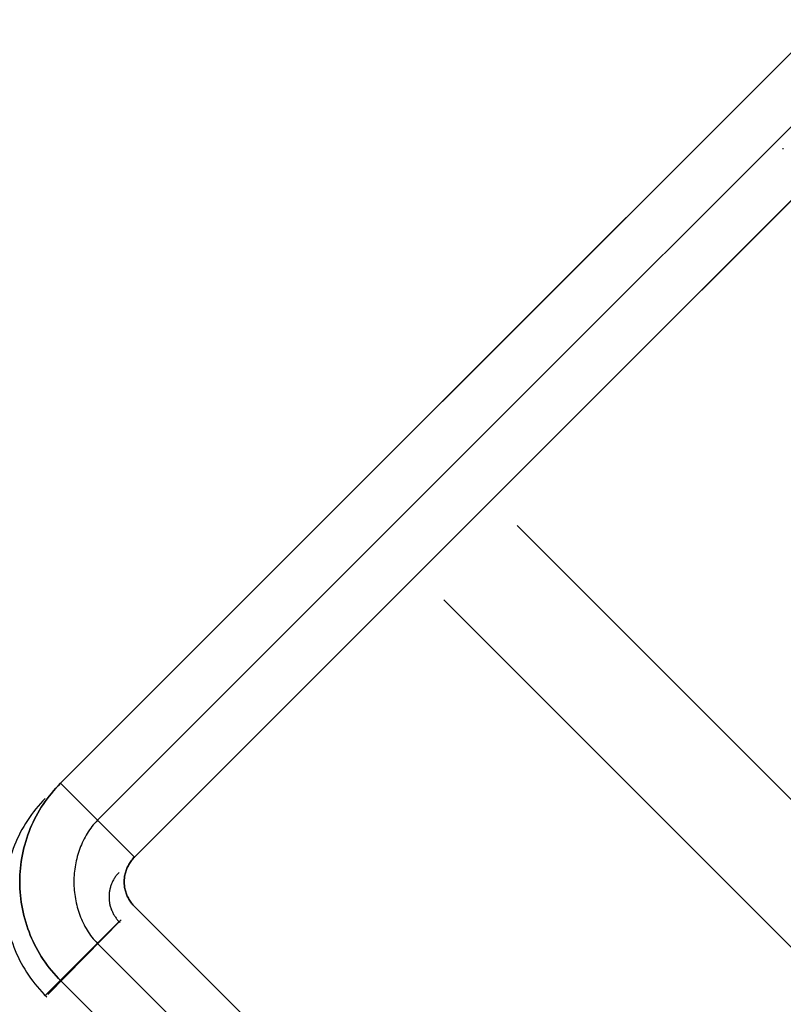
# Model space of a CAD drawing. Header units: millimetres. Extents: x -630 to 192, y -7 to 1615.
# Tile 137 of 249: x -630 to -619, y 1578 to 1593. Entities that reach past the tile are written whole.
import ezdxf

# ---------------------------------------------------------------- set-up
doc = ezdxf.new("R2010")
doc.units = ezdxf.units.MM
doc.header["$MEASUREMENT"] = 0
doc.layers.add('OVIDIO 160x80x72h', color=7, linetype='Continuous')

msp = doc.modelspace()

# ---------------------------------------------------------------- linework, layer by layer
at = {"layer": 'OVIDIO 160x80x72h'}
for points in [[(-596.959, 1614.146), (-629.485, 1581.619)], [(-629.485, 1581.619), (-596.959, 1614.146)], [(-596.429, 1613.615), (-628.955, 1581.089)], [(-595.898, 1613.085), (-628.425, 1580.559)], [(-628.425, 1580.559), (-595.898, 1613.085)], [(-602.439, 1608.665), (-624.005, 1587.099)], [(-601.378, 1607.605), (-622.945, 1586.039)], [(-619.112, 1590.722), (-619.112, 1590.733)], [(-586.741, 1549.128), (-622.932, 1585.319)], [(-587.801, 1548.067), (-623.985, 1584.251)], [(-629.485, 1581.619), (-628.425, 1580.559)], [(-628.425, 1580.559), (-629.485, 1581.619)], [(-611.278, 1561.643), (-628.951, 1579.316)]]:
    msp.add_lwpolyline(points, dxfattribs=at)
at = {"layer": 'OVIDIO 160x80x72h', "extrusion": (0.999884, -0.000231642, -0.015217)}
for points in [[(1592.436, 710.365), (1581.473, -9.718)], [(1581.473, -9.718), (1592.436, 710.365)], [(1580.413, -9.702), (1591.376, 710.381)], [(1591.376, 710.381), (1580.413, -9.702)]]:
    msp.add_lwpolyline(points, dxfattribs=at)
at = {"layer": 'OVIDIO 160x80x72h', "extrusion": (-0.000231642, 0.999884, -0.015217)}
for points in [[(618.742, 744.005), (629.705, 23.915)], [(617.242, 743.988), (628.205, 23.891)]]:
    msp.add_lwpolyline(points, dxfattribs=at)
at = {"layer": 'OVIDIO 160x80x72h', "extrusion": (0.703976, 0.709897, -0.021523)}
for points in [[(1558.564, 734.647), (1558.647, 16.904), (1558.656, 14.457)], [(1558.656, 14.457), (1558.647, 16.904), (1558.564, 734.647)]]:
    msp.add_lwpolyline(points, dxfattribs=at)
at = {"layer": 'OVIDIO 160x80x72h', "extrusion": (-0.000231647, 0.999885, -0.015188)}
for points in [[(629.111, 23.846), (618.126, 743.943)], [(618.126, 743.943), (629.111, 23.846)]]:
    msp.add_lwpolyline(points, dxfattribs=at)
at = {"layer": 'OVIDIO 160x80x72h', "extrusion": (0.015219, 0.015219, 0.999768)}
for points in [[(-629.41, 1581.584), (-629.446, 1581.548), (-629.48, 1581.511), (-629.513, 1581.473), (-629.546, 1581.434), (-629.578, 1581.394), (-629.608, 1581.353), (-629.638, 1581.312), (-629.666, 1581.27), (-629.694, 1581.227), (-629.72, 1581.184), (-629.745, 1581.14), (-629.769, 1581.095), (-629.792, 1581.05), (-629.814, 1581.004), (-629.834, 1580.958), (-629.853, 1580.912), (-629.871, 1580.865), (-629.888, 1580.818), (-629.904, 1580.771), (-629.918, 1580.724), (-629.931, 1580.676), (-629.943, 1580.629), (-629.953, 1580.581), (-629.963, 1580.533), (-629.971, 1580.486), (-629.978, 1580.438), (-629.984, 1580.391), (-629.989, 1580.343), (-629.992, 1580.296), (-629.995, 1580.25), (-629.996, 1580.203), (-629.996, 1580.157), (-629.995, 1580.111), (-629.993, 1580.064), (-629.99, 1580.017), (-629.986, 1579.97), (-629.981, 1579.923), (-629.974, 1579.875), (-629.967, 1579.828), (-629.958, 1579.78), (-629.948, 1579.733), (-629.937, 1579.685), (-629.924, 1579.638), (-629.91, 1579.59), (-629.896, 1579.543), (-629.879, 1579.496), (-629.862, 1579.449), (-629.843, 1579.402), (-629.823, 1579.356), (-629.802, 1579.311), (-629.78, 1579.265), (-629.757, 1579.22), (-629.732, 1579.176), (-629.706, 1579.132), (-629.679, 1579.089), (-629.651, 1579.047), (-629.622, 1579.005), (-629.592, 1578.964), (-629.561, 1578.924), (-629.529, 1578.884), (-629.495, 1578.846), (-629.461, 1578.808), (-629.426, 1578.772), (-629.391, 1578.736)], [(-628.35, 1580.523), (-628.358, 1580.514), (-628.367, 1580.505), (-628.375, 1580.496), (-628.383, 1580.487), (-628.391, 1580.477), (-628.398, 1580.467), (-628.406, 1580.457), (-628.413, 1580.446), (-628.42, 1580.436), (-628.426, 1580.425), (-628.432, 1580.414), (-628.439, 1580.403), (-628.444, 1580.392), (-628.45, 1580.38), (-628.455, 1580.368), (-628.46, 1580.357), (-628.464, 1580.345), (-628.469, 1580.333), (-628.473, 1580.321), (-628.476, 1580.309), (-628.48, 1580.297), (-628.483, 1580.284), (-628.486, 1580.272), (-628.488, 1580.26), (-628.49, 1580.247), (-628.492, 1580.235), (-628.493, 1580.223), (-628.495, 1580.21), (-628.495, 1580.198), (-628.496, 1580.186), (-628.496, 1580.173), (-628.496, 1580.161), (-628.496, 1580.149), (-628.495, 1580.137), (-628.494, 1580.124), (-628.493, 1580.112), (-628.491, 1580.1), (-628.489, 1580.087), (-628.487, 1580.075), (-628.485, 1580.063), (-628.482, 1580.051), (-628.479, 1580.038), (-628.475, 1580.026), (-628.471, 1580.014), (-628.467, 1580.002), (-628.463, 1579.99), (-628.458, 1579.978), (-628.453, 1579.967), (-628.448, 1579.955), (-628.442, 1579.944), (-628.436, 1579.932), (-628.43, 1579.921), (-628.424, 1579.91), (-628.417, 1579.899), (-628.41, 1579.889), (-628.403, 1579.879), (-628.395, 1579.868), (-628.388, 1579.858), (-628.38, 1579.849), (-628.372, 1579.839), (-628.363, 1579.83), (-628.355, 1579.821), (-628.346, 1579.812), (-628.337, 1579.804)]]:
    msp.add_lwpolyline(points, dxfattribs=at)
at = {"layer": 'OVIDIO 160x80x72h', "extrusion": (0.01522, 0.01522, 0.999768)}
msp.add_lwpolyline([(-629.411, 1578.755), (-628.35, 1579.816)], dxfattribs=at)
at = {"layer": 'OVIDIO 160x80x72h', "extrusion": (0.013974, 0.014217, 0.999801)}
for points in [[(-628.361, 1579.818), (-629.413, 1578.749)], [(-629.413, 1578.749), (-628.361, 1579.818)]]:
    msp.add_lwpolyline(points, dxfattribs=at)
at = {"layer": 'OVIDIO 160x80x72h', "extrusion": (-0.0004027, 0.000402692, 1)}
for points in [[(-628.425, 1579.851), (-610.747, 1562.173)], [(-610.747, 1562.173), (-628.425, 1579.851)]]:
    msp.add_lwpolyline(points, dxfattribs=at)
at = {"layer": 'OVIDIO 160x80x72h', "extrusion": (-8.00265e-07, 8.00267e-07, 1)}
for points in [[(-611.808, 1561.113), (-629.476, 1578.781)], [(-629.476, 1578.781), (-611.808, 1561.113)]]:
    msp.add_lwpolyline(points, dxfattribs=at)
at = {"layer": 'OVIDIO 160x80x72h'}
for points in [[(-629.485, 1581.619, -0.134), (-629.52, 1581.584, -0.134), (-629.553, 1581.548, -0.134), (-629.585, 1581.511, -0.134), (-629.617, 1581.474, -0.134), (-629.648, 1581.435, -0.134), (-629.677, 1581.396, -0.134), (-629.706, 1581.357, -0.134), (-629.734, 1581.316, -0.134), (-629.761, 1581.275, -0.134), (-629.786, 1581.233, -0.134), (-629.811, 1581.191, -0.134), (-629.835, 1581.148, -0.134), (-629.858, 1581.104, -0.134), (-629.879, 1581.06, -0.134), (-629.9, 1581.015, -0.134), (-629.919, 1580.97, -0.134), (-629.937, 1580.925, -0.134), (-629.954, 1580.879, -0.134), (-629.97, 1580.832, -0.134), (-629.985, 1580.785, -0.134), (-629.999, 1580.738, -0.134), (-630.011, 1580.691, -0.134), (-630.023, 1580.643, -0.134), (-630.033, 1580.595, -0.134), (-630.042, 1580.547, -0.134), (-630.05, 1580.498, -0.134), (-630.056, 1580.449, -0.134), (-630.062, 1580.401, -0.134), (-630.066, 1580.352, -0.134), (-630.069, 1580.303, -0.134), (-630.071, 1580.254, -0.134), (-630.071, 1580.205, -0.134), (-630.071, 1580.156, -0.134), (-630.069, 1580.107, -0.134), (-630.066, 1580.058, -0.134), (-630.061, 1580.009, -0.134), (-630.056, 1579.96, -0.134), (-630.049, 1579.912, -0.134), (-630.041, 1579.863, -0.134), (-630.032, 1579.815, -0.134), (-630.022, 1579.767, -0.134), (-630.011, 1579.719, -0.134), (-629.998, 1579.672, -0.134), (-629.985, 1579.624, -0.134), (-629.97, 1579.578, -0.134), (-629.954, 1579.531, -0.134), (-629.937, 1579.485, -0.134), (-629.919, 1579.439, -0.134), (-629.9, 1579.394, -0.134), (-629.88, 1579.349, -0.134), (-629.858, 1579.305, -0.134), (-629.836, 1579.261, -0.134), (-629.812, 1579.218, -0.134), (-629.787, 1579.175, -0.134), (-629.761, 1579.133, -0.134), (-629.734, 1579.091, -0.134), (-629.706, 1579.05, -0.134), (-629.677, 1579.01, -0.134), (-629.646, 1578.97, -0.134), (-629.615, 1578.931, -0.134), (-629.582, 1578.893, -0.134), (-629.548, 1578.855, -0.134), (-629.513, 1578.818, -0.134), (-629.476, 1578.781, -0.134)], [(-629.476, 1578.781, -0.134), (-629.513, 1578.818, -0.134), (-629.548, 1578.855, -0.134), (-629.582, 1578.893, -0.134), (-629.615, 1578.931, -0.134), (-629.646, 1578.97, -0.134), (-629.677, 1579.01, -0.134), (-629.706, 1579.05, -0.134), (-629.734, 1579.091, -0.134), (-629.761, 1579.133, -0.134), (-629.787, 1579.175, -0.134), (-629.812, 1579.218, -0.134), (-629.836, 1579.261, -0.134), (-629.858, 1579.305, -0.134), (-629.88, 1579.349, -0.134), (-629.9, 1579.394, -0.134), (-629.919, 1579.439, -0.134), (-629.937, 1579.485, -0.134), (-629.954, 1579.531, -0.134), (-629.97, 1579.578, -0.134), (-629.985, 1579.624, -0.134), (-629.998, 1579.672, -0.134), (-630.011, 1579.719, -0.134), (-630.022, 1579.767, -0.134), (-630.032, 1579.815, -0.134), (-630.041, 1579.863, -0.134), (-630.049, 1579.912, -0.134), (-630.056, 1579.96, -0.134), (-630.061, 1580.009, -0.134), (-630.066, 1580.058, -0.134), (-630.069, 1580.107, -0.134), (-630.071, 1580.156, -0.134), (-630.071, 1580.205, -0.134), (-630.071, 1580.254, -0.134), (-630.069, 1580.303, -0.134), (-630.066, 1580.352, -0.134), (-630.062, 1580.401, -0.134), (-630.056, 1580.449, -0.134), (-630.05, 1580.498, -0.134), (-630.042, 1580.547, -0.134), (-630.033, 1580.595, -0.134), (-630.023, 1580.643, -0.134), (-630.011, 1580.691, -0.134), (-629.999, 1580.738, -0.134), (-629.985, 1580.785, -0.134), (-629.97, 1580.832, -0.134), (-629.954, 1580.879, -0.134), (-629.937, 1580.925, -0.134), (-629.919, 1580.97, -0.134), (-629.9, 1581.015, -0.134), (-629.879, 1581.06, -0.134), (-629.858, 1581.104, -0.134), (-629.835, 1581.148, -0.134), (-629.811, 1581.191, -0.134), (-629.786, 1581.233, -0.134), (-629.761, 1581.275, -0.134), (-629.734, 1581.316, -0.134), (-629.706, 1581.357, -0.134), (-629.677, 1581.396, -0.134), (-629.648, 1581.435, -0.134), (-629.617, 1581.474, -0.134), (-629.585, 1581.511, -0.134), (-629.553, 1581.548, -0.134), (-629.52, 1581.584, -0.134), (-629.485, 1581.619, -0.134)], [(-628.955, 1581.089, -0.134), (-628.976, 1581.067, -0.134), (-628.996, 1581.044, -0.135), (-629.015, 1581.021, -0.135), (-629.034, 1580.998, -0.135), (-629.052, 1580.974, -0.136), (-629.07, 1580.949, -0.136), (-629.087, 1580.924, -0.137), (-629.103, 1580.899, -0.137), (-629.118, 1580.873, -0.137), (-629.133, 1580.847, -0.138), (-629.148, 1580.82, -0.138), (-629.161, 1580.793, -0.138), (-629.174, 1580.766, -0.139), (-629.186, 1580.738, -0.139), (-629.198, 1580.71, -0.14), (-629.209, 1580.682, -0.14), (-629.219, 1580.654, -0.14), (-629.228, 1580.625, -0.141), (-629.237, 1580.596, -0.141), (-629.246, 1580.567, -0.141), (-629.253, 1580.537, -0.142), (-629.26, 1580.507, -0.142), (-629.267, 1580.478, -0.142), (-629.272, 1580.448, -0.143), (-629.277, 1580.418, -0.143), (-629.281, 1580.387, -0.143), (-629.285, 1580.357, -0.144), (-629.288, 1580.327, -0.144), (-629.29, 1580.296, -0.144), (-629.292, 1580.266, -0.144), (-629.293, 1580.235, -0.145), (-629.293, 1580.205, -0.145), (-629.293, 1580.174, -0.145), (-629.292, 1580.143, -0.146), (-629.29, 1580.113, -0.146), (-629.288, 1580.083, -0.146), (-629.285, 1580.052, -0.146), (-629.281, 1580.022, -0.147), (-629.277, 1579.992, -0.147), (-629.272, 1579.962, -0.147), (-629.267, 1579.932, -0.147), (-629.26, 1579.902, -0.147), (-629.253, 1579.872, -0.148), (-629.246, 1579.843, -0.148), (-629.238, 1579.814, -0.148), (-629.229, 1579.785, -0.148), (-629.219, 1579.756, -0.148), (-629.209, 1579.727, -0.149), (-629.198, 1579.699, -0.149), (-629.186, 1579.671, -0.149), (-629.174, 1579.644, -0.149), (-629.161, 1579.616, -0.149), (-629.148, 1579.589, -0.149), (-629.134, 1579.563, -0.149), (-629.119, 1579.537, -0.149), (-629.103, 1579.511, -0.15), (-629.087, 1579.485, -0.15), (-629.07, 1579.46, -0.15), (-629.053, 1579.436, -0.15), (-629.035, 1579.412, -0.15), (-629.016, 1579.388, -0.15), (-628.996, 1579.365, -0.15), (-628.976, 1579.343, -0.15), (-628.955, 1579.321, -0.15), (-628.95, 1579.315, -0.15)], [(-628.425, 1580.559, -0.134), (-628.436, 1580.547, -0.135), (-628.447, 1580.535, -0.136), (-628.458, 1580.522, -0.137), (-628.468, 1580.509, -0.138), (-628.478, 1580.496, -0.139), (-628.487, 1580.483, -0.14), (-628.496, 1580.469, -0.141), (-628.504, 1580.455, -0.142), (-628.512, 1580.44, -0.143), (-628.52, 1580.426, -0.144), (-628.527, 1580.411, -0.145), (-628.533, 1580.396, -0.146), (-628.539, 1580.381, -0.147), (-628.545, 1580.365, -0.148), (-628.55, 1580.35, -0.149), (-628.554, 1580.334, -0.15), (-628.558, 1580.318, -0.151), (-628.562, 1580.302, -0.152), (-628.565, 1580.286, -0.153), (-628.567, 1580.27, -0.154), (-628.569, 1580.253, -0.155), (-628.57, 1580.237, -0.155), (-628.571, 1580.221, -0.156), (-628.571, 1580.204, -0.157), (-628.571, 1580.188, -0.158), (-628.57, 1580.172, -0.158), (-628.569, 1580.155, -0.159), (-628.567, 1580.139, -0.16), (-628.565, 1580.123, -0.16), (-628.562, 1580.107, -0.161), (-628.558, 1580.091, -0.161), (-628.554, 1580.075, -0.162), (-628.55, 1580.059, -0.162), (-628.545, 1580.044, -0.163), (-628.539, 1580.028, -0.163), (-628.533, 1580.013, -0.163), (-628.527, 1579.998, -0.163), (-628.52, 1579.983, -0.163), (-628.512, 1579.969, -0.164), (-628.504, 1579.954, -0.164), (-628.496, 1579.94, -0.164), (-628.487, 1579.927, -0.164), (-628.478, 1579.913, -0.164), (-628.468, 1579.9, -0.164), (-628.458, 1579.887, -0.164), (-628.447, 1579.875, -0.164), (-628.436, 1579.863, -0.164), (-628.425, 1579.851, -0.164)], [(-628.425, 1579.851, -0.164), (-628.436, 1579.863, -0.164), (-628.447, 1579.875, -0.164), (-628.458, 1579.887, -0.164), (-628.468, 1579.9, -0.164), (-628.478, 1579.913, -0.164), (-628.487, 1579.927, -0.164), (-628.496, 1579.94, -0.164), (-628.504, 1579.954, -0.164), (-628.512, 1579.969, -0.164), (-628.52, 1579.983, -0.163), (-628.527, 1579.998, -0.163), (-628.533, 1580.013, -0.163), (-628.539, 1580.028, -0.163), (-628.545, 1580.044, -0.163), (-628.55, 1580.059, -0.162), (-628.554, 1580.075, -0.162), (-628.558, 1580.091, -0.161), (-628.562, 1580.107, -0.161), (-628.565, 1580.123, -0.16), (-628.567, 1580.139, -0.16), (-628.569, 1580.155, -0.159), (-628.57, 1580.172, -0.158), (-628.571, 1580.188, -0.158), (-628.571, 1580.204, -0.157), (-628.571, 1580.221, -0.156), (-628.57, 1580.237, -0.155), (-628.569, 1580.253, -0.155), (-628.567, 1580.27, -0.154), (-628.565, 1580.286, -0.153), (-628.562, 1580.302, -0.152), (-628.558, 1580.318, -0.151), (-628.554, 1580.334, -0.15), (-628.55, 1580.35, -0.149), (-628.545, 1580.365, -0.148), (-628.539, 1580.381, -0.147), (-628.533, 1580.396, -0.146), (-628.527, 1580.411, -0.145), (-628.52, 1580.426, -0.144), (-628.512, 1580.44, -0.143), (-628.504, 1580.455, -0.142), (-628.496, 1580.469, -0.141), (-628.487, 1580.483, -0.14), (-628.478, 1580.496, -0.139), (-628.468, 1580.509, -0.138), (-628.458, 1580.522, -0.137), (-628.447, 1580.535, -0.136), (-628.436, 1580.547, -0.135), (-628.425, 1580.559, -0.134)]]:
    msp.add_polyline3d(points, dxfattribs=at)

doc.saveas('drawing.dxf')
